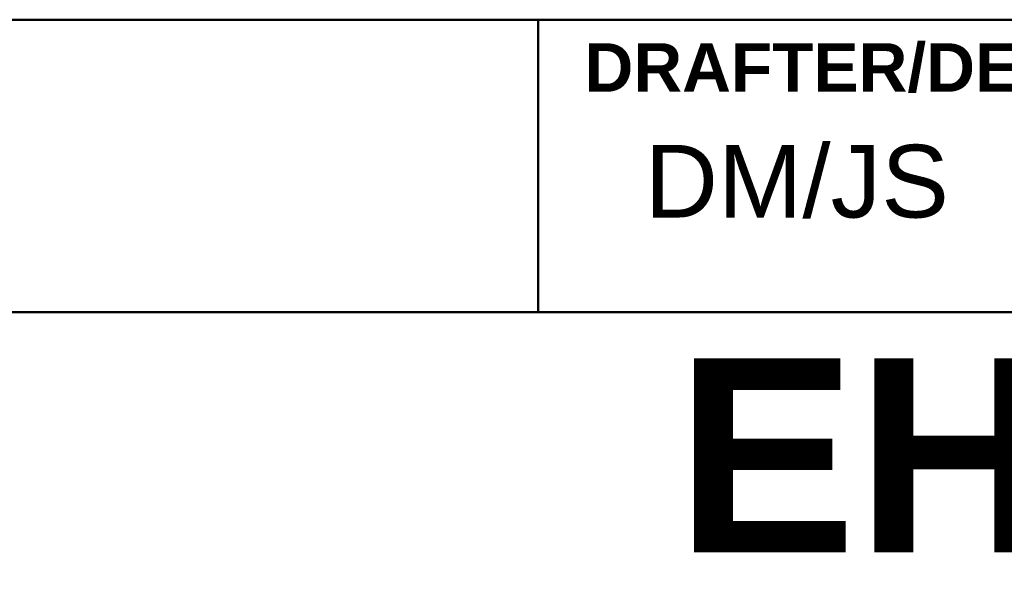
# Model space of a CAD drawing. Header units: inches. Extents: x 0.1 to 16.9, y 0.4 to 10.6.
# Tile 22 of 24: x 13.4 to 14.6, y 1.3 to 2. Entities that reach past the tile are written whole.
import ezdxf

# ---------------------------------------------------------------- set-up
doc = ezdxf.new("R2010")
doc.units = ezdxf.units.IN
doc.header["$MEASUREMENT"] = 0
doc.layers.add('Title (ANSI)', color=7, linetype='Continuous', lineweight=50)
doc.styles.add('Note Text (ANSI)', font='tahoma.ttf')
doc.styles.add('Text Style107', font='arialbd.ttf')
doc.styles.add('Text Style109', font='arialbd.ttf')
doc.styles.add('Text Style47', font='ARIALN.TTF')
doc.styles.add('Text Style50', font='arial.ttf')
doc.styles.add('Text Style55', font='arial.ttf')
doc.styles.add('Text Style59', font='arial.ttf')

# ---------------------------------------------------------------- blocks, each defined once
blk = doc.blocks.new('Title Blocks ICD TITLE BLOCK MM CUSTOMER')
at = {"layer": 'Title (ANSI)'}
for p, q in [((3.2614, 8.5744), (11.2614, 8.5744)), ((8.647, 8.212), (8.647, 8.5744)), ((3.2614, 8.212), (11.2564, 8.212))]:
    blk.add_line(p, q, dxfattribs=at)
at = {"layer": 'Title (ANSI)', "insert": (8.7045, 8.5144), "char_height": 0.06, "width": 0.861768, "attachment_point": 4, "style": 'Note Text (ANSI)'}
blk.add_mtext('\\fArial|b1|i0;\\H0.0600;DRAFTER/DESIGNER', dxfattribs=at)
at = {"layer": 'Title (ANSI)'}
for tag, p, height, style in [('<TITLE_1>_001', (3.5423, 8.3375), 0.09, 'Text Style50'), ('DESIGNER_001', (8.7791, 8.3294), 0.09, 'Text Style50'), ('<DRAWN_DATE>_001', (10.5606, 8.3294), 0.09, 'Text Style50'), ('<PART_NUMBER>_001', (8.8179, 7.9147), 0.24, 'Text Style109'), ('Sheet_Size_001', (7.3651, 7.9055), 0.13, 'Text Style55'), ('<REVISION_NUMBER>_001', (10.7717, 7.8528), 0.18, 'Text Style107'), ('Number_of_sheets_001', (11.097, 7.2619), 0.08, 'Text Style59'), ('COPYRIGHT_YEAR_001', (4.6229, 7.2707), 0.07, 'Text Style47'), ('Sheet_Number_001', (10.8001, 7.2619), 0.08, 'Text Style59'), ('<SCALE>_001', (9.8254, 7.2503), 0.08, 'Text Style59')]:
    blk.add_attdef(tag, p, '', height=height, dxfattribs=dict(at, style=style))

msp = doc.modelspace()

# ---------------------------------------------------------------- block references
ref = msp.add_blockref('Title Blocks ICD TITLE BLOCK MM CUSTOMER', (5.3586, -6.5721))
ref.add_attrib('<PART_NUMBER>_001', 'EHD1_', (14.1766, 1.3427), dxfattribs={"layer": 'Title (ANSI)', "height": 0.24, "style": 'Text Style109'})
ref.add_attrib('DESIGNER_001', 'DM/JS', (14.1378, 1.7573), dxfattribs={"layer": 'Title (ANSI)', "height": 0.09, "style": 'Text Style50'})

doc.saveas('drawing.dxf')
